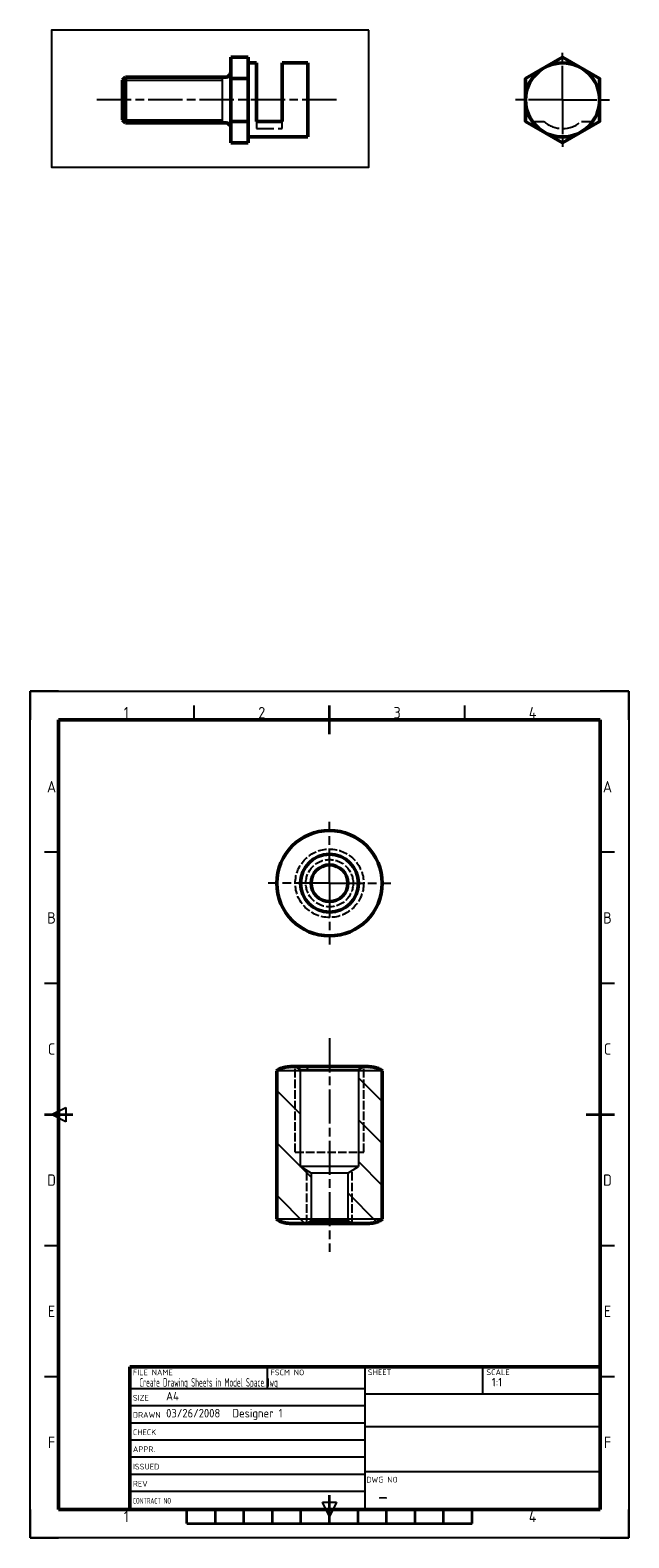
# Model space of a CAD drawing. Header units: millimetres. Extents: x 246 to 3001, y -131 to 1354.
# Tile 5 of 6: x 2587 to 2797, y -107 to 422. Entities that reach past the tile are written whole.
import ezdxf
from ezdxf.enums import TextEntityAlignment as Align

# ---------------------------------------------------------------- set-up
doc = ezdxf.new("R2010")
doc.units = ezdxf.units.MM
for name, pattern in [('AM_ISO02W050', [7.5, 6, -1.5]), ('AM_ISO02W050x2', [3.75, 3, -0.75]), ('AM_ISO08W050', [18, 12, -1.5, 3, -1.5])]:
    doc.linetypes.add(name, pattern=pattern)
for name, color, linetype, lineweight in [('AM_0', 7, 'Continuous', 50), ('AM_3', 6, 'AM_ISO02W050', 25), ('AM_4', 92, 'Continuous', 25), ('AM_4N', 92, 'Continuous', 25), ('AM_7', 142, 'AM_ISO08W050', 25), ('AM_8', 1, 'Continuous', 25), ('AM_BOR', 7, 'Continuous', 30)]:
    doc.layers.add(name, color=color, linetype=linetype, lineweight=lineweight)
doc.layers.add('AM_VIEWS', color=1, linetype='Continuous', lineweight=25, plot=False)
doc.styles.add('ACISOTS', font='isocp.shx', dxfattribs={"height": 1})

# ---------------------------------------------------------------- blocks, each defined once
blk = doc.blocks.new('ISO_A4')
for p, q in [((200, 287), (10, 287)), ((10, 287), (10, 10)), ((200, 10), (200, 287)), ((10, 10), (200, 10))]:
    blk.add_line(p, q)
at = {"layer": 'AM_BOR'}
for p, q in [((10, 297), (0, 297)), ((0, 297), (0, 287)), ((210, 297), (200, 297)), ((210, 287), (210, 297)), ((0, 0), (0, 10)), ((210, 0), (210, 10)), ((0, 0), (10, 0)), ((210, 0), (200, 0))]:
    blk.add_line(p, q, dxfattribs=at)
at = {"layer": 'AM_BOR', "color": 1, "lineweight": 25}
for p, q in [((0, 297), (210, 297)), ((0, 0), (0, 297)), ((210, 297), (210, 0)), ((57.5, 287), (57.5, 292)), ((152.5, 287), (152.5, 292)), ((10, 240.5), (5, 240.5)), ((205, 240.5), (200, 240.5)), ((10, 194.5), (5, 194.5)), ((205, 194.5), (200, 194.5)), ((7.5, 148.5), (12.5, 151)), ((12.5, 146), (7.5, 148.5)), ((12.5, 151), (12.5, 146)), ((10, 102.5), (5, 102.5)), ((205, 102.5), (200, 102.5)), ((10, 56.5), (5, 56.5)), ((205, 56.5), (200, 56.5)), ((105, 7.5), (102.5, 12.5)), ((102.5, 12.5), (107.5, 12.5)), ((107.5, 12.5), (105, 7.5)), ((210, 0), (0, 0))]:
    blk.add_line(p, q, dxfattribs=at)
at = {"layer": 'AM_BOR', "color": 140, "lineweight": 35}
for p, q in [((105, 282), (105, 292)), ((5, 148.5), (15, 148.5)), ((195, 148.5), (205, 148.5)), ((105, 5), (105, 15)), ((55, 5), (55, 10)), ((65, 5), (65, 10)), ((75, 5), (75, 10)), ((85, 5), (85, 10)), ((95, 5), (95, 10)), ((115, 5), (115, 10)), ((125, 5), (125, 10)), ((135, 5), (135, 10)), ((145, 5), (145, 10)), ((155, 5), (155, 10)), ((55, 5), (155, 5))]:
    blk.add_line(p, q, dxfattribs=at)
at = {"layer": 'AM_BOR', "color": 1, "lineweight": 25, "style": 'ACISOTS'}
for s, p in [('1', (33.75, 289.5)), ('2', (81.25, 289.5)), ('3', (128.75, 289.5)), ('4', (176.25, 289.5)), ('A', (7.5, 263.5)), ('A', (202.5, 263.5)), ('B', (7.5, 217.5)), ('B', (202.5, 217.5)), ('C', (7.5, 171.5)), ('C', (202.5, 171.5)), ('D', (7.5, 125.5)), ('D', (202.5, 125.5)), ('E', (7.5, 79.5)), ('E', (202.5, 79.5)), ('F', (7.5, 33.5)), ('F', (202.5, 33.5)), ('1', (33.75, 7.5)), ('4', (176.25, 7.5))]:
    blk.add_text(s, height=4, dxfattribs=at).set_placement(p, align=Align.MIDDLE)
blk = doc.blocks.new('ISO_TITLEA')
for p, q in [((0, 50), (-165, 50)), ((-165, 0), (-165, 50)), ((0, 0), (0, 50)), ((0, 0), (-165, 0))]:
    blk.add_line(p, q)
at = {"layer": 'AM_BOR', "color": 1, "lineweight": 25}
for p, q in [((-116.86, 50), (-116.86, 42.38)), ((-82.5, 0), (-82.5, 50)), ((-41.25, 40.35), (-41.25, 50)), ((-165, 42.38), (-82.5, 42.38)), ((-165, 42), (-165, 30)), ((0, 40.35), (-82.5, 40.35)), ((-165, 36.38), (-82.5, 36.38)), ((-165, 30.38), (-82.5, 30.38)), ((-82.5, 29.01), (0, 29.01)), ((-165, 24.38), (-82.5, 24.38)), ((-165, 18.38), (-82.5, 18.38)), ((-165, 12.38), (-82.5, 12.38)), ((-82.5, 13.29), (0, 13.29)), ((-165, 6.38), (-82.5, 6.38))]:
    blk.add_line(p, q, dxfattribs=at)
at = {"layer": 'AM_BOR', "color": 1, "lineweight": 25, "style": 'ACISOTS'}
for s, p in [('FILE NAME', (-163.97, 47.04)), ('FSCM NO', (-115.7, 47.04)), ('SHEET', (-81.55, 47.11)), ('SCALE', (-39.97, 47.11)), ('SIZE', (-163.97, 38.14)), ('DRAWN', (-163.97, 32.14)), ('CHECK', (-163.97, 26.05)), ('APPR.', (-163.97, 20.08)), ('ISSUED', (-163.97, 13.99)), ('DWG NO', (-82.12, 9.41)), ('REV', (-163.97, 7.99))]:
    blk.add_text(s, height=2, dxfattribs=at).set_placement(p)
at = {"layer": 'AM_BOR', "color": 1, "lineweight": 25, "style": 'ACISOTS', "width": 0.683519}
blk.add_text('CONTRACT NO', height=2, dxfattribs=at).set_placement((-163.97, 1.99))
at = {"layer": 'AM_BOR', "color": 140, "lineweight": 35, "style": 'ACISOTS'}
for tag, p, height in [('GEN-TITLE-DWG{13.6}', (-161.69, 43.04), 3), ('GEN-TITLE-FSCM{8.6}', (-113.32, 43.04), 3), ('GEN-TITLE-SHEET{11.8}', (-79.67, 43.11), 3), ('GEN-TITLE-SCA{12.7}', (-38.05, 43.13), 3), ('GEN-TITLE-SIZ{22.6}', (-152.3, 38.23), 3), ('GEN-TITLE-DAT{7.1}', (-152.3, 32.23), 3), ('GEN-TITLE-NAME{14.9}', (-129.04, 32.23), 3), ('GEN-TITLE-DACT{21}', (-78.21, 33.14), 3.5), ('GEN-TITLE-CHKD{7.1}', (-152.3, 26.14), 3), ('GEN-TITLE-CHKM{14.9}', (-129.04, 26.14), 3), ('GEN-TITLE-DES1{12.3}', (-78.24, 20.94), 6), ('GEN-TITLE-APPD{7.1}', (-152.3, 20.17), 3), ('GEN-TITLE-APPM{14.9}', (-129.04, 20.17), 3), ('GEN-TITLE-ISSD{7.1}', (-152.3, 14.08), 3), ('GEN-TITLE-ISSM{14.9}', (-129.04, 14.08), 3), ('GEN-TITLE-DES2{24.5}', (-78.21, 15.44), 3), ('GEN-TITLE-REV{22.6}', (-152.3, 8.08), 3), ('GEN-TITLE-CTRN{19.4}', (-152.3, 2.08), 3.5)]:
    blk.add_attdef(tag, p, '', height=height, dxfattribs=at)
at = {"layer": 'AM_BOR', "style": 'ACISOTS'}
blk.add_attdef('GEN-TITLE-NR{12.3}', (-78.08, 1.63), '', height=6, dxfattribs=at)

msp = doc.modelspace()

# ---------------------------------------------------------------- hatches: boundary and pattern name
at = {"layer": 'AM_8'}
h = msp.add_hatch(dxfattribs=at)
h.set_pattern_fill('_U', color=256, scale=13, angle=-45, style=0, pattern_type=0)
h.set_pattern_definition([(315, (2653.546, 88.402), (9.1924, 9.1924), [])])
edge = h.paths.add_edge_path()
edge.add_arc((2678.24, 50.11), 8.3, 86.5453, 124.434)
edge.add_line((2673.55, 56.96), (2673.55, 4.84))
edge.add_arc((2678.24, 11.69), 8.3, 235.5676, 273.4535)
edge.add_line((2678.74, 3.4), (2684.02, 3.4))
edge.add_line((2684.02, 3.4), (2685.6, 4.41))
edge.add_line((2685.6, 4.41), (2685.6, 21.04))
edge.add_line((2685.6, 21.04), (2681.86, 23.4))
edge.add_line((2681.86, 23.4), (2681.86, 57.34))
edge.add_line((2681.86, 57.34), (2702.18, 57.34))
edge.add_line((2702.18, 57.34), (2704.02, 58.4))
edge.add_line((2704.02, 58.4), (2678.74, 58.4))
h = msp.add_hatch(dxfattribs=at)
h.set_pattern_fill('_U', color=256, scale=10.4, angle=-45, style=0, pattern_type=0)
h.set_pattern_definition([(315, (2653.546, 88.402), (7.3539, 7.3539), [])])
edge = h.paths.add_edge_path()
edge.add_line((2698.44, 4.4), (2685.6, 4.41))
edge.add_line((2685.6, 4.41), (2684.02, 3.4))
edge.add_line((2684.02, 3.4), (2705.3, 3.4))
edge.add_arc((2705.8, 11.69), 8.31, 266.5485, 304.4308)
edge.add_line((2710.5, 4.84), (2710.5, 56.96))
edge.add_arc((2705.12, 48.06), 10.4, 58.8638, 96.0607)
edge.add_line((2704.02, 58.4), (2704.02, 58.4))
edge.add_line((2704.02, 58.4), (2702.18, 57.34))
edge.add_line((2702.18, 57.34), (2702.18, 23.4))
edge.add_line((2702.18, 23.4), (2698.44, 21.04))
edge.add_line((2698.44, 21.04), (2698.44, 4.4))

# ---------------------------------------------------------------- linework, layer by layer
for p, q in [((2678.74, 58.4), (2704.02, 58.4)), ((2681.86, 57.34), (2680.02, 58.4)), ((2702.18, 57.34), (2704.02, 58.4)), ((2710.5, 56.96), (2673.55, 56.96)), ((2673.55, 56.96), (2673.55, 4.84)), ((2681.86, 23.4), (2681.86, 57.34)), ((2681.86, 57.34), (2702.18, 57.34)), ((2702.18, 57.34), (2702.18, 23.4)), ((2710.5, 56.96), (2710.5, 4.84)), ((2685.6, 21.04), (2681.86, 23.4)), ((2702.18, 23.4), (2681.86, 23.4)), ((2698.44, 21.04), (2702.18, 23.4)), ((2685.6, 21.04), (2685.6, 4.41)), ((2698.44, 21.04), (2685.6, 21.04)), ((2698.44, 21.04), (2698.44, 4.4)), ((2710.5, 4.84), (2673.55, 4.84)), ((2705.3, 3.4), (2678.74, 3.4)), ((2684.02, 3.4), (2685.6, 4.41)), ((2685.6, 4.41), (2698.44, 4.4)), ((2698.44, 4.4), (2700.02, 3.41))]:
    msp.add_line(p, q)
for centre, radius, start, end in [((2678.24, 50.11), 8.3, 86.5453, 124.434), ((2705.12, 48.06), 10.4, 58.8638, 96.0607), ((2678.24, 11.69), 8.3, 235.5676, 273.4535), ((2705.8, 11.69), 8.31, 266.5485, 304.4308)]:
    msp.add_arc(centre, radius, start, end)
at = {"layer": 'AM_0'}
for p, q in [((2657.46, 412.54), (2663.46, 412.54)), ((2657.46, 407.54), (2657.46, 412.54)), ((2657.46, 407.54), (2657.46, 387.54)), ((2663.46, 412.54), (2663.46, 382.54)), ((2666.46, 410.53), (2663.46, 410.53)), ((2666.46, 390.04), (2666.46, 410.53)), ((2675.46, 390.54), (2675.46, 410.53)), ((2675.46, 410.53), (2684.46, 410.53)), ((2684.46, 384.55), (2684.46, 410.53)), ((2619.46, 404.54), (2620.46, 405.54)), ((2619.46, 390.54), (2619.46, 404.54)), ((2620.46, 405.54), (2655.46, 405.54)), ((2620.46, 405.54), (2620.46, 389.54)), ((2657.46, 405.04), (2663.46, 405.04)), ((2620.46, 389.54), (2619.46, 390.54)), ((2655.46, 389.54), (2620.46, 389.54)), ((2657.46, 390.04), (2663.46, 390.04)), ((2657.46, 382.54), (2657.46, 387.54)), ((2675.46, 390.04), (2666.46, 390.04)), ((2675.46, 390.54), (2675.46, 390.04)), ((2663.46, 382.54), (2657.46, 382.54)), ((2663.46, 384.55), (2684.46, 384.55)), ((2678.74, 58.4), (2680.02, 58.4)), ((2704.02, 58.4), (2680.02, 58.4)), ((2704.02, 58.4), (2705.3, 58.4)), ((2673.55, 4.84), (2673.55, 56.96)), ((2710.5, 56.96), (2710.5, 4.84)), ((2684.02, 3.4), (2678.74, 3.4)), ((2684.02, 3.41), (2700.02, 3.41)), ((2705.3, 3.4), (2700.02, 3.4))]:
    msp.add_line(p, q, dxfattribs=at)
msp.add_lwpolyline([(2773.77, 412.54), (2760.78, 405.04), (2760.78, 390.04), (2773.77, 382.54), (2786.76, 390.04), (2786.76, 405.04)], close=True, dxfattribs=at)
for centre, radius in [((2773.77, 397.54), 12.99), ((2692.02, 122.75), 18.48), ((2692.02, 122.75), 10.16), ((2692.02, 122.75), 6.42)]:
    msp.add_circle(centre, radius, dxfattribs=at)
for centre, radius, start, end in [((2655.46, 407.54), 2, 269.9999, 360), ((2655.46, 387.54), 2, 359.9998, 89.9999), ((2678.31, 48.69), 9.69, 96.7766, 105.2738), ((2678.71, 45.43), 12.97, 89.8374, 96.8317), ((2705.34, 45.43), 12.97, 83.168, 90.1626), ((2705.74, 48.69), 9.69, 74.7261, 83.223), ((2676.63, 53.09), 4.95, 121.9342, 128.5772), ((2677.01, 52.48), 5.67, 115.8641, 121.9317), ((2677.62, 51.18), 7.11, 105.2195, 115.6669), ((2706.42, 51.18), 7.11, 64.3343, 74.7803), ((2707.03, 52.48), 5.67, 58.0707, 64.1372), ((2707.41, 53.09), 4.95, 51.4267, 58.0682), ((2676.63, 8.71), 4.95, 231.4265, 238.0681), ((2677.02, 9.33), 5.67, 238.0706, 244.1372), ((2677.62, 10.63), 7.11, 244.3344, 254.7806), ((2678.31, 13.12), 9.69, 254.7263, 263.2232), ((2678.71, 16.37), 12.97, 263.1682, 270.1627), ((2705.34, 16.37), 12.97, 269.8393, 276.833), ((2705.74, 13.12), 9.69, 276.7779, 285.2739), ((2706.42, 10.63), 7.11, 285.2196, 295.665), ((2707.03, 9.33), 5.67, 295.8621, 301.9284), ((2707.41, 8.71), 4.95, 301.9309, 308.5724)]:
    msp.add_arc(centre, radius, start, end, dxfattribs=at)
at = {"layer": 'AM_3'}
for p, q in [((2666.46, 390.04), (2666.46, 387.54)), ((2666.46, 387.54), (2675.46, 387.54)), ((2675.46, 387.54), (2675.46, 390.04)), ((2763.17, 390.04), (2767.16, 390.04)), ((2780.39, 390.04), (2784.38, 390.04))]:
    msp.add_line(p, q, dxfattribs=at)
msp.add_arc((2773.77, 397.54), 10, 228.5904, 311.4096, dxfattribs=at)
at = {"layer": 'AM_4', "linetype": 'AM_ISO02W050x2'}
for p, q in [((2680.02, 28.4), (2680.02, 58.4)), ((2704.02, 28.4), (2704.02, 58.4)), ((2680.02, 28.4), (2704.02, 28.4)), ((2684.02, 3.41), (2684.02, 22.04)), ((2700.02, 3.41), (2700.02, 22.04))]:
    msp.add_line(p, q, dxfattribs=at)
for radius in [12, 8.29]:
    msp.add_circle((2692.02, 122.75), radius, dxfattribs=at)
at = {"layer": 'AM_4N'}
for p, q in [((2619.46, 404.54), (2654.46, 404.54)), ((2654.46, 389.54), (2654.46, 405.54)), ((2619.46, 390.54), (2654.46, 390.54))]:
    msp.add_line(p, q, dxfattribs=at)
at = {"layer": 'AM_7'}
for p, q in [((2773.77, 397.54), (2773.77, 415.54)), ((2694.46, 397.54), (2609.46, 397.54)), ((2773.77, 397.54), (2755.77, 397.54)), ((2773.77, 397.54), (2791.77, 397.54)), ((2773.77, 397.54), (2773.77, 379.54)), ((2692.02, 122.75), (2692.02, 144.23)), ((2692.02, 122.75), (2670.55, 122.75)), ((2692.02, 122.75), (2713.5, 122.75)), ((2692.02, 122.75), (2692.02, 101.28)), ((2692.02, 68.4), (2692.02, -6.6))]:
    msp.add_line(p, q, dxfattribs=at)
at = {"layer": 'AM_VIEWS'}
msp.add_lwpolyline([(2705.77, 422.03), (2594.55, 422.03), (2594.55, 374), (2705.77, 374)], close=True, dxfattribs=at)

# ---------------------------------------------------------------- block references
at = {"layer": 'AM_0', "lineweight": 0}
msp.add_blockref('ISO_A4', (2587.02, -106.91), dxfattribs=at)
ref = msp.add_blockref('ISO_TITLEA', (2787.02, -96.91), dxfattribs=at)
ref.add_attrib('GEN-TITLE-DWG{13.6}', 'Create Drawing Sheets in Model Space.dwg', (2625.33, -53.87), dxfattribs={"layer": 'AM_BOR', "color": 140, "lineweight": 35, "height": 3, "style": 'ACISOTS', "width": 0.539997})
ref.add_attrib('GEN-TITLE-SCA{12.7}', '1:1', (2748.97, -53.78), dxfattribs={"layer": 'AM_BOR', "color": 140, "lineweight": 35, "height": 3, "style": 'ACISOTS'})
ref.add_attrib('GEN-TITLE-DAT{7.1}', '03/26/2008', (2634.72, -64.68), dxfattribs={"layer": 'AM_BOR', "color": 140, "lineweight": 35, "height": 3, "style": 'ACISOTS'})
ref.add_attrib('GEN-TITLE-NAME{14.9}', 'Designer 1', (2657.98, -64.68), dxfattribs={"layer": 'AM_BOR', "color": 140, "lineweight": 35, "height": 3, "style": 'ACISOTS'})
ref.add_attrib('GEN-TITLE-NR{12.3}', '-', (2708.94, -95.28), dxfattribs={"layer": 'AM_BOR', "height": 6, "style": 'ACISOTS'})
ref.add_attrib('GEN-TITLE-SIZ{22.6}', 'A4', (2634.72, -58.68), dxfattribs={"layer": 'AM_BOR', "color": 140, "lineweight": 35, "height": 3, "style": 'ACISOTS'})

doc.saveas('drawing.dxf')
